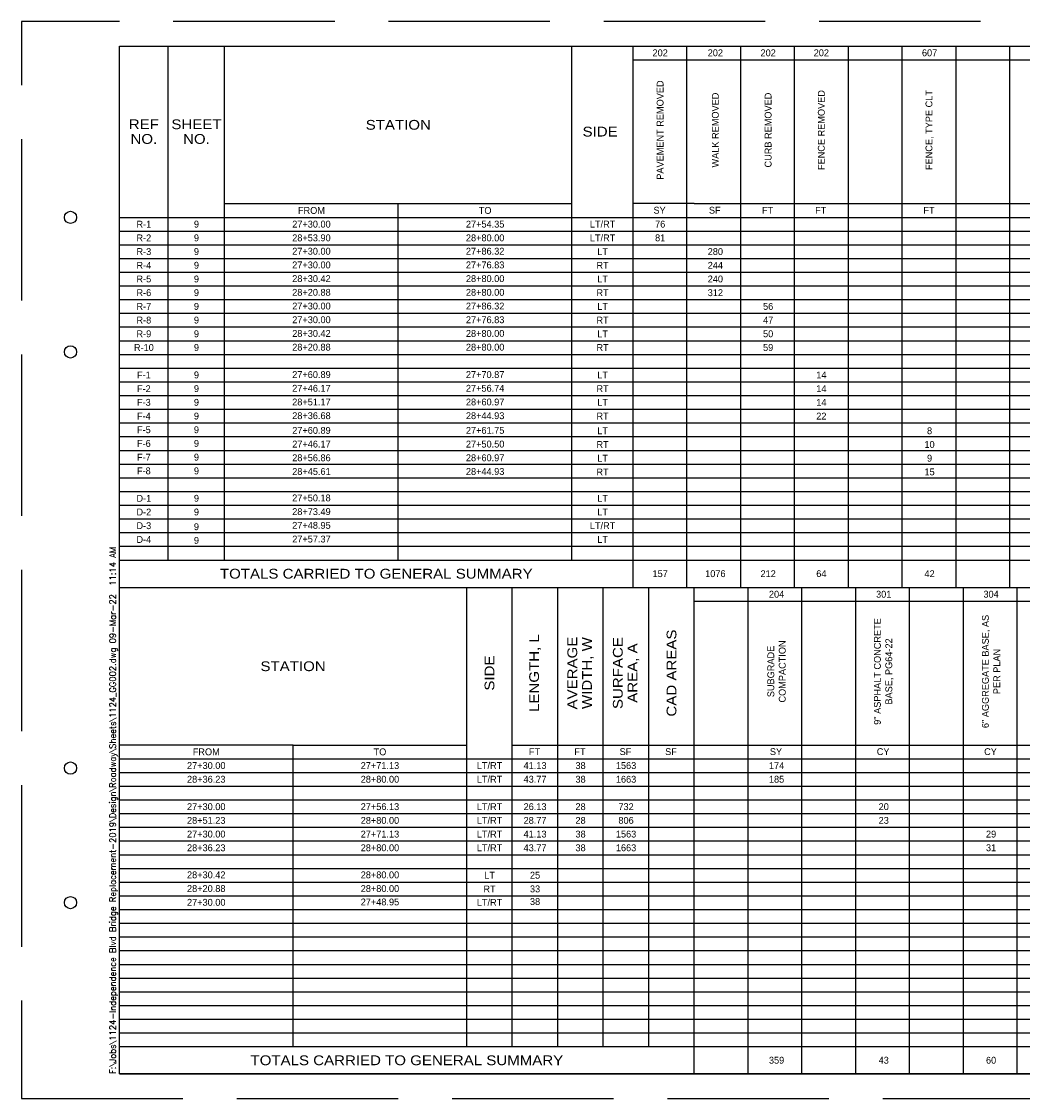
# Paper-space layout 'GG002' of a CAD drawing. Header units: feet. Extents: x 0 to 41.6, y -28.7 to 22.
# Tile 2 of 3: x 0 to 20.5, y 0 to 22. Entities that reach past the tile are written whole.
import ezdxf
from ezdxf.enums import TextEntityAlignment as Align

# ---------------------------------------------------------------- set-up
doc = ezdxf.new("R2010")
doc.units = ezdxf.units.FT
doc.header["$LTSCALE"] = 20
doc.header["$MEASUREMENT"] = 0
doc.linetypes.add('elec', pattern=[0])
doc.linetypes.add('OhDOT_USTN3', pattern=[0.22, 0.165, -0.055])
for name, color, linetype in [('SH_Border', 7, 'Continuous'), ('SH_Cut_Line', 7, 'OhDOT_USTN3'), ('SH_Data', 7, 'Continuous'), ('TX_P_20', 7, 'Continuous'), ('UT_P_Electric', 1, 'elec')]:
    doc.layers.add(name, color=color, linetype=linetype)
doc.styles.add('DwgStamp', font='romans.shx')
doc.styles.add('Font 70-Main Title', font='txt', dxfattribs={"width": 1.15, "height": 0.25})
doc.styles.add('Font 70-Title', font='txt', dxfattribs={"width": 1.15, "height": 0.2})
doc.styles.add('Slanted-Normal', font='font31.shx', dxfattribs={"height": 0.14})
doc.styles.add('Straight-Normal', font='font30.shx', dxfattribs={"height": 0.14})
doc.styles.add('Straight-Sub Title', font='font30.shx', dxfattribs={"height": 0.17})

# ---------------------------------------------------------------- blocks, each defined once
blk = doc.blocks.new('BLKWO')
at = {"layer": 'SH_Border', "color": 7, "linetype": 'Continuous'}
for p, q in [((32.5, 0.5), (32.5, 21.5)), ((33, 21.5), (33, 20.5)), ((32.5, 20.5), (33.5, 20.5)), ((32.5, 6), (33.5, 6)), ((32.5, 1.5), (33.5, 1.5))]:
    blk.add_line(p, q, dxfattribs=at)
at = {"layer": 'SH_Border', "color": 7, "linetype": 'Continuous', "flags": 128}
blk.add_lwpolyline([(2, 21.5), (33.5, 21.5), (33.5, 0.5), (2, 0.5), (2, 21.5)], close=True, dxfattribs=at)
at = {"layer": 'SH_Border', "color": 7, "linetype": 'Continuous'}
for centre in [(1, 18), (1, 15.25), (1, 6.75), (1, 4)]:
    blk.add_circle(centre, 0.125, dxfattribs=at)
at = {"layer": 'SH_Cut_Line', "color": 7, "linetype": 'OhDOT_USTN3', "flags": 128}
blk.add_lwpolyline([(0, 0), (34, 0), (34, 22), (0, 22), (0, 0)], close=True, dxfattribs=at)
at = {"layer": 'SH_Data', "color": 7, "linetype": 'Continuous'}
blk.add_line((32.625, 1), (33.375, 1), dxfattribs=at)
blk.add_circle((33, 1), 0.375, dxfattribs=at)
at = {"layer": 'SH_Border', "color": 7, "linetype": 'Continuous', "style": 'DwgStamp'}
blk.add_text('F:\\Jobs\\1124-Independence Blvd Bridge Replacement-2019\\Design\\Roadway\\Sheets\\1124_GG002.dwg 09-Mar-22  11:14 AM', height=0.125, rotation=90, dxfattribs=at).set_placement((1.925, 0.5))
at = {"layer": 'SH_Data', "color": 7, "linetype": 'Continuous', "style": 'Straight-Normal'}
for s, p in [('CALCULATED', (32.553, 21)), ('CHECKED', (33.053, 21))]:
    blk.add_text(s, height=0.1, rotation=90, dxfattribs=at).set_placement(p, align=Align.TOP_CENTER)
at = {"layer": 'SH_Data', "style": 'Straight-Normal'}
for tag, p in [('CALCULATED', (32.989, 21.02)), ('CHECKED', (33.489, 21.02))]:
    blk.add_attdef(tag, text='', height=0.14, rotation=90, dxfattribs=at).set_placement(p, align=Align.BOTTOM_CENTER)
at = {"layer": 'SH_Data', "style": 'Font 70-Main Title', "width": 1.15}
blk.add_attdef('TITLEAREA2M', text='', height=0.25, rotation=90, dxfattribs=at).set_placement((33, 13.292), align=Align.MIDDLE_CENTER)
at = {"layer": 'SH_Data', "style": 'Font 70-Main Title', "width": 1.15, "flags": 8}
blk.add_attdef('PROJECT_NAME', text='', height=0.25, rotation=90, dxfattribs=at).set_placement((33, 3.792), align=Align.MIDDLE_CENTER)
at = {"layer": 'SH_Data', "style": 'Straight-Sub Title'}
for tag, p in [('SHEETNO', (33.02, 1.003)), ('SHEETTOTAL', (33.02, 0.663))]:
    blk.add_attdef(tag, text='', height=0.17, dxfattribs=at).set_placement(p, align=Align.BOTTOM_CENTER)

psp = doc.layouts.new('GG002')

# ---------------------------------------------------------------- linework, layer by layer
at = {"layer": 'Defpoints', "color": 253, "linetype": 'Continuous'}
for p in [(3.775, 7.08), (7.325, 7.08), (9.565, 6.8), (11.425, 6.8), (12.355, 6.8), (3.775, 6.52), (7.325, 6.52), (9.565, 5.96), (11.425, 5.96), (12.355, 5.96), (3.775, 5.68), (3.775, 5.68), (7.325, 5.68), (7.325, 5.68), (9.565, 5.4), (11.425, 5.4), (12.355, 5.4), (3.775, 5.12), (3.775, 5.12), (3.775, 5.12), (7.325, 5.12), (7.325, 5.12), (7.325, 5.12)]:
    psp.add_point(p, dxfattribs=at)
at = {"layer": 'Defpoints', "color": 7, "linetype": 'Continuous'}
for p in [(3.775, 6.8), (7.325, 6.8), (11.425, 6.8), (12.355, 6.8), (9.565, 6.52), (11.425, 6.52), (12.355, 6.52), (3.775, 5.96), (7.325, 5.96), (11.425, 5.96), (12.355, 5.96), (9.565, 5.68), (9.565, 5.68), (11.425, 5.68), (11.425, 5.68), (12.355, 5.68), (12.355, 5.68), (3.775, 5.4), (7.325, 5.4), (11.425, 5.4), (12.355, 5.4), (9.565, 5.12), (9.565, 5.12), (9.565, 5.12), (11.425, 5.12), (11.425, 5.12), (11.425, 5.12), (12.355, 5.12), (12.355, 5.12), (12.355, 5.12)]:
    psp.add_point(p, dxfattribs=at)
at = {"layer": 'SH_Border', "color": 7, "linetype": 'Continuous'}
psp.add_line((2, 17.848), (2, 21.5), dxfattribs=at)
at = {"layer": 'SH_Data', "color": 7, "linetype": 'Continuous'}
for p, q in [((3, 11), (3, 21.5)), ((4.15, 11), (4.15, 21.5)), ((11.25, 11), (11.25, 21.5)), ((12.5, 10.44), (12.5, 21.5)), ((13.6, 10.44), (13.6, 21.5)), ((14.7, 10.44), (14.7, 21.5)), ((15.8, 10.44), (15.8, 21.5)), ((16.9, 10.44), (16.9, 21.5)), ((18, 10.44), (18, 21.5)), ((19.1, 10.44), (19.1, 21.5)), ((20.2, 10.44), (20.2, 21.5)), ((12.5, 21.22), (32.5, 21.22)), ((4.15, 18.28), (7.7, 18.28)), ((7.7, 18.28), (11.25, 18.28)), ((13.75, 18.28), (32.5, 18.28)), ((2, 18), (32.5, 18)), ((2, 17.72), (32.5, 17.72)), ((2, 17.44), (32.5, 17.44)), ((2, 17.16), (32.5, 17.16)), ((2, 16.88), (32.5, 16.88)), ((2, 16.6), (32.5, 16.6)), ((2, 16.32), (32.5, 16.32)), ((2, 16.04), (32.5, 16.04)), ((2, 15.76), (32.5, 15.76)), ((2, 15.48), (32.5, 15.48)), ((2, 15.2), (32.5, 15.2)), ((2, 14.92), (32.5, 14.92)), ((2, 14.64), (32.5, 14.64)), ((2, 14.36), (32.5, 14.36)), ((2, 14.08), (32.5, 14.08)), ((2, 13.8), (32.5, 13.8)), ((2, 13.52), (32.5, 13.52)), ((2, 13.24), (32.5, 13.24)), ((2, 12.96), (32.5, 12.96)), ((2, 12.68), (32.5, 12.68)), ((2, 12.4), (32.5, 12.4)), ((2, 12.12), (32.5, 12.12)), ((2, 11.84), (32.5, 11.84)), ((2, 11.56), (32.5, 11.56)), ((2, 11.28), (32.5, 11.28)), ((2, 11), (32.5, 11)), ((2, 10.44), (32.5, 10.44)), ((2, 10.44), (32.5, 10.44)), ((2, 10.44), (32.5, 10.44)), ((9.1, 1.06), (9.1, 10.44)), ((10.03, 1.06), (10.03, 10.44)), ((10.96, 1.06), (10.96, 10.44)), ((11.89, 1.06), (11.89, 10.44)), ((12.82, 1.06), (12.82, 10.44)), ((13.75, 0.5), (13.75, 10.44)), ((14.85, 0.5), (14.85, 10.44)), ((15.95, 0.5), (15.95, 10.44)), ((17.05, 0.5), (17.05, 10.44)), ((18.15, 0.5), (18.15, 10.44)), ((19.25, 0.5), (19.25, 10.44)), ((20.35, 0.5), (20.35, 10.44)), ((13.75, 10.16), (32.5, 10.16)), ((5.55, 7.22), (2, 7.22)), ((5.55, 7.22), (9.1, 7.22)), ((10.03, 7.22), (32.5, 7.22)), ((2, 6.94), (32.5, 6.94)), ((2, 6.66), (32.5, 6.66)), ((2, 6.38), (32.5, 6.38)), ((2, 6.1), (32.5, 6.1)), ((2, 5.82), (32.5, 5.82)), ((2, 5.54), (32.5, 5.54)), ((2, 5.26), (32.5, 5.26)), ((2, 4.98), (32.5, 4.98)), ((2, 4.7), (32.5, 4.7)), ((2, 4.42), (32.5, 4.42)), ((2, 4.14), (32.5, 4.14)), ((2, 3.86), (32.5, 3.86)), ((2, 3.58), (32.5, 3.58)), ((2, 3.3), (32.5, 3.3)), ((2, 3.02), (32.5, 3.02)), ((2, 2.74), (32.5, 2.74)), ((2, 2.46), (32.5, 2.46)), ((2, 2.18), (32.5, 2.18)), ((2, 1.9), (32.5, 1.9)), ((2, 1.62), (32.5, 1.62)), ((2, 1.34), (32.5, 1.34)), ((2, 1.06), (32.5, 1.06)), ((2, 0.5), (32.5, 0.5))]:
    psp.add_line(p, q, dxfattribs=at)
at = {"layer": 'SH_Data'}
for p, q in [((7.7, 11), (7.7, 18.28)), ((13.75, 18.28), (12.5, 18.28)), ((5.55, 1.06), (5.55, 7.22))]:
    psp.add_line(p, q, dxfattribs=at)

# ---------------------------------------------------------------- block references
at = {"layer": 'UT_P_Electric'}
ref = psp.add_blockref('BLKWO', (0, 0), dxfattribs=at)
ref.add_attrib('CHECKED', 'BPS', dxfattribs={"layer": 'SH_Data', "height": 0.14, "rotation": 90, "style": 'Straight-Normal'}).set_placement((33.489, 21.02), align=Align.BOTTOM_CENTER)
ref.add_attrib('CALCULATED', 'SRW', dxfattribs={"layer": 'SH_Data', "height": 0.14, "rotation": 90, "style": 'Straight-Normal'}).set_placement((32.989, 21.02), align=Align.BOTTOM_CENTER)
ref.add_attrib('TITLEAREA2M', 'SUBSUMMARIES', dxfattribs={"layer": 'SH_Data', "height": 0.25, "rotation": 90, "style": 'Font 70-Main Title', "width": 1.15}).set_placement((33, 13.292), align=Align.MIDDLE_CENTER)
ref.add_attrib('SHEETTOTAL', '38', dxfattribs={"layer": 'SH_Data', "height": 0.17, "style": 'Straight-Sub Title'}).set_placement((33.02, 0.663), align=Align.BOTTOM_CENTER)
ref.add_attrib('SHEETNO', '8', dxfattribs={"layer": 'SH_Data', "height": 0.17, "style": 'Straight-Sub Title'}).set_placement((33.02, 1.003), align=Align.BOTTOM_CENTER)
ref.add_attrib('PROJECT_NAME', 'CUY INDEPENDENCE BLVD BRIDGE', dxfattribs={"layer": 'SH_Data', "height": 0.25, "rotation": 90, "style": 'Font 70-Main Title', "width": 0.65}).set_placement((33, 3.792), align=Align.MIDDLE_CENTER)

# ---------------------------------------------------------------- texts
at = {"layer": 'SH_Data', "color": 7, "linetype": 'Continuous', "style": 'Font 70-Title', "width": 1.15}
for s, p in [('STATION', (7.7, 19.89)), ('TOTALS CARRIED TO GENERAL SUMMARY', (7.25, 10.72)), ('STATION', (5.55, 8.83)), ('TOTALS CARRIED TO GENERAL SUMMARY', (7.875, 0.78))]:
    psp.add_text(s, height=0.2, dxfattribs=at).set_placement(p, align=Align.MIDDLE_CENTER)
at = {"layer": 'SH_Data', "color": 7, "linetype": 'Continuous', "char_height": 0.2, "attachment_point": 5, "line_spacing_factor": 0.9, "style": 'Font 70-Title'}
for s, insert in [('REF\\PNO.', (2.5, 19.75)), ('SHEET\\PNO.', (3.575, 19.75)), ('SIDE', (11.825, 19.75))]:
    psp.add_mtext(s, dxfattribs=dict(at, insert=insert))
at = {"layer": 'SH_Data', "color": 7, "linetype": 'Continuous', "char_height": 0.2, "attachment_point": 5, "rotation": 90, "line_spacing_factor": 0.9, "style": 'Font 70-Title'}
for s, insert in [('LENGTH, L', (10.495, 8.69)), ('AVERAGE \\PWIDTH, W', (11.425, 8.69)), ('SURFACE \\PAREA, A', (12.355, 8.69)), ('CAD AREAS', (13.285, 8.69)), ('SIDE', (9.565, 8.69))]:
    psp.add_mtext(s, dxfattribs=dict(at, insert=insert))
at = {"layer": 'TX_P_20', "char_height": 0.14, "attachment_point": 5, "style": 'Slanted-Normal'}
for s, insert, width in [('\\pxt5;202', (13.052, 21.36), 0.90902), ('\\pxt5;202', (14.18, 21.36), 0.90902), ('202', (15.259, 21.36), 0.90902), ('202', (16.346, 21.36), 0.90902), ('607', (18.558, 21.36), 0.90902), ('\\pxt5;FROM', (5.925, 18.14), 0.90902), ('\\pxt5;TO', (9.475, 18.14), 0.90902), ('\\pxt4,5;SY', (13.04, 18.144), 0.90902), ('\\pxt5;SF', (14.168, 18.144), 0.90902), ('\\pxt5;FT', (15.247, 18.144), 0.90902), ('\\pxt5;FT', (16.334, 18.144), 0.90902), ('\\pxt5;FT', (18.546, 18.144), 0.90902), ('\\pxt4,5;R-1', (2.5, 17.86), 0.90902), ('\\pxt4,5;9', (3.575, 17.86), 0.90902), ('\\pxt5;27+30.00', (5.925, 17.86), 0.90902), ('\\pxt5;27+54.35', (9.475, 17.86), 0.90902), ('\\pxt5;LT/RT', (11.875, 17.86), 0.90902), ('\\pxt5;76', (13.052, 17.86), 0.90902), ('\\pxt4,5;R-2', (2.5, 17.58), 0.90902), ('\\pxt4,5;9', (3.575, 17.58), 0.90902), ('\\pxt5;28+53.90', (5.925, 17.58), 0.90902), ('\\pxt5;28+80.00', (9.475, 17.58), 0.90902), ('\\pxt5;LT/RT', (11.875, 17.58), 0.90902), ('\\pxt5;81', (13.052, 17.58), 0.90902), ('\\pxt4,5;R-3', (2.5, 17.3), 0.90902), ('\\pxt4,5;9', (3.575, 17.3), 0.90902), ('\\pxt5;27+30.00', (5.925, 17.307), 0.90902), ('\\pxt5;27+86.32', (9.475, 17.307), 0.90902), ('\\pxt5;LT', (11.875, 17.3), 0.90902), ('\\pxt5;280', (14.18, 17.3), 0.90902), ('\\pxt4,5;R-4', (2.5, 17.02), 0.90902), ('\\pxt4,5;9', (3.575, 17.02), 0.90902), ('\\pxt5;27+30.00', (5.925, 17.027), 0.90902), ('\\pxt5;27+76.83', (9.475, 17.027), 0.90902), ('\\pxt5;RT', (11.875, 17.02), 0.90902), ('\\pxt5;244', (14.18, 17.02), 0.90902), ('\\pxt4,5;R-5', (2.5, 16.74), 0.90902), ('\\pxt4,5;9', (3.575, 16.74), 0.90902), ('\\pxt5;28+30.42', (5.925, 16.747), 0.90902), ('\\pxt5;28+80.00', (9.475, 16.747), 0.90902), ('\\pxt5;LT', (11.875, 16.74), 0.90902), ('\\pxt5;240', (14.18, 16.74), 0.90902), ('\\pxt4,5;R-6', (2.5, 16.46), 0.90902), ('\\pxt4,5;9', (3.575, 16.46), 0.90902), ('\\pxt5;28+20.88', (5.925, 16.467), 0.90902), ('\\pxt5;28+80.00', (9.475, 16.467), 0.90902), ('\\pxt5;RT', (11.875, 16.46), 0.90902), ('\\pxt5;312', (14.18, 16.46), 0.90902), ('\\pxt4,5;R-7', (2.5, 16.18), 0.90902), ('\\pxt4,5;9', (3.575, 16.18), 0.90902), ('\\pxt5;27+30.00', (5.925, 16.187), 0.90902), ('\\pxt5;27+86.32', (9.475, 16.187), 0.90902), ('\\pxt5;LT', (11.875, 16.18), 0.90902), ('\\pxt5;56', (15.259, 16.18), 0.90902), ('\\pxt4,5;R-8', (2.5, 15.9), 0.90902), ('\\pxt4,5;9', (3.575, 15.9), 0.90902), ('\\pxt5;27+30.00', (5.925, 15.907), 0.90902), ('\\pxt5;27+76.83', (9.475, 15.907), 0.90902), ('\\pxt5;RT', (11.875, 15.9), 0.90902), ('\\pxt5;47', (15.259, 15.9), 0.90902), ('\\pxt4,5;R-9', (2.5, 15.62), 0.90902), ('\\pxt4,5;9', (3.575, 15.62), 0.90902), ('\\pxt5;28+30.42', (5.925, 15.627), 0.90902), ('\\pxt5;28+80.00', (9.475, 15.627), 0.90902), ('\\pxt5;LT', (11.875, 15.62), 0.90902), ('\\pxt5;50', (15.259, 15.62), 0.90902), ('\\pxt4,5;R-10', (2.5, 15.34), 0.90902), ('\\pxt4,5;9', (3.575, 15.34), 0.90902), ('\\pxt5;28+20.88', (5.925, 15.347), 0.90902), ('\\pxt5;28+80.00', (9.475, 15.347), 0.90902), ('\\pxt5;RT', (11.875, 15.34), 0.90902), ('\\pxt5;59', (15.259, 15.34), 0.90902), ('F-1', (2.5, 14.78), 0.90902), ('\\pxt4,5;9', (3.575, 14.78), 0.90902), ('\\pxt4,5;9', (3.575, 14.78), 0.90902), ('\\pxt5;27+60.89', (5.925, 14.787), 0.90902), ('\\pxt5;27+70.87', (9.475, 14.787), 0.90902), ('\\pxt5;LT', (11.875, 14.78), 0.90902), ('\\pxt5;14', (16.346, 14.78), 0.90902), ('\\pxt4,5;F-2', (2.5, 14.5), 0.90902), ('\\pxt4,5;9', (3.575, 14.5), 0.90902), ('\\pxt5;27+46.17', (5.925, 14.507), 0.90902), ('\\pxt5;27+56.74', (9.475, 14.507), 0.90902), ('\\pxt5;RT', (11.875, 14.5), 0.90902), ('\\pxt5;14', (16.346, 14.5), 0.90902), ('\\pxt4,5;F-3', (2.5, 14.22), 0.90902), ('\\pxt4,5;9', (3.575, 14.22), 0.90902), ('\\pxt5;28+51.17', (5.925, 14.227), 0.90902), ('\\pxt5;28+60.97', (9.475, 14.227), 1.00666), ('\\pxt5;LT', (11.875, 14.22), 0.90902), ('\\pxt5;14', (16.346, 14.22), 0.90902), ('\\pxt4,5;F-4', (2.5, 13.94), 0.90902), ('\\pxt4,5;9', (3.575, 13.94), 0.90902), ('\\pxt5;28+36.68', (5.925, 13.947), 0.90902), ('\\pxt5;28+44.93', (9.475, 13.947), 0.90902), ('\\pxt5;RT', (11.875, 13.94), 0.90902), ('\\pxt5;22', (16.346, 13.94), 0.90902), ('F-5', (2.5, 13.66), 0.90902), ('\\pxt4,5;9', (3.575, 13.66), 0.90902), ('\\pxt5;27+60.89', (5.925, 13.647), 0.90902), ('\\pxt5;27+61.75', (9.475, 13.647), 0.90902), ('\\pxt5;LT', (11.875, 13.639), 0.90902), ('\\pxt5;8', (18.558, 13.639), 0.90902), ('\\pxt4,5;F-6', (2.5, 13.38), 0.90902), ('\\pxt4,5;9', (3.575, 13.38), 0.90902), ('\\pxt5;27+46.17', (5.925, 13.367), 0.90902), ('\\pxt5;27+50.50', (9.475, 13.367), 0.90902), ('\\pxt5;RT', (11.875, 13.359), 0.90902), ('\\pxt5;10', (18.558, 13.359), 0.90902), ('\\pxt4,5;F-7', (2.5, 13.1), 0.90902), ('\\pxt4,5;9', (3.575, 13.1), 0.90902), ('\\pxt5;28+56.86', (5.925, 13.087), 0.90902), ('\\pxt5;28+60.97', (9.475, 13.087), 1.00666), ('\\pxt5;LT', (11.875, 13.079), 0.90902), ('\\pxt5;9', (18.558, 13.079), 0.90902), ('\\pxt4,5;F-8', (2.5, 12.82), 0.90902), ('\\pxt4,5;9', (3.575, 12.82), 0.90902), ('\\pxt5;28+45.61', (5.925, 12.807), 0.90902), ('\\pxt5;28+44.93', (9.475, 12.807), 0.90902), ('\\pxt5;RT', (11.875, 12.799), 0.90902), ('\\pxt5;15', (18.558, 12.799), 0.90902), ('D-1', (2.5, 12.26), 0.90902), ('\\pxt4,5;9', (3.575, 12.26), 0.90902), ('\\pxt5;27+50.18', (5.925, 12.267), 0.90902), ('\\pxt5;LT', (11.875, 12.26), 0.90902), ('\\pxt4,5;D-2', (2.5, 11.98), 0.90902), ('\\pxt4,5;9', (3.575, 11.98), 0.90902), ('\\pxt5;28+73.49', (5.925, 11.987), 0.90902), ('\\pxt5;LT', (11.875, 11.98), 0.90902), ('\\pxt4,5;D-3', (2.5, 11.7), 0.90902), ('\\pxt4,5;9', (3.575, 11.679), 0.90902), ('\\pxt5;27+48.95', (5.925, 11.707), 0.90902), ('\\pxt5;LT/RT', (11.875, 11.7), 0.90902), ('\\pxt4,5;D-4', (2.5, 11.42), 0.90902), ('\\pxt4,5;9', (3.575, 11.399), 0.90902), ('\\pxt5;27+57.37', (5.925, 11.427), 0.90902), ('\\pxt5;LT', (11.875, 11.42), 0.90902), ('\\pxt5;157', (13.052, 10.72), 0.90902), ('\\pxt5;1076', (14.18, 10.72), 0.90902), ('\\pxt5;212', (15.259, 10.72), 0.83669), ('\\pxt5;64', (16.346, 10.72), 0.90902), ('\\pxt5;42', (18.558, 10.72), 0.90902), ('204', (15.431, 10.3), 0.90902), ('301', (17.621, 10.3), 0.90902), ('304', (19.815, 10.3), 0.90902), ('\\pxt5;FROM', (3.775, 7.08), 0.90902), ('\\pxt5;TO', (7.325, 7.08), 0.90902), ('\\pxt5;FT', (10.483, 7.084), 0.90902), ('\\pxt5;FT', (11.413, 7.084), 0.90902), ('\\pxt5;SF', (12.343, 7.084), 0.90902), ('\\pxt5;SF', (13.273, 7.084), 0.90902), ('\\pxt5;SY', (15.419, 7.084), 0.90902), ('\\pxt5;CY', (17.609, 7.084), 0.90902), ('\\pxt5;CY', (19.803, 7.084), 0.90902), ('\\pxt5;27+30.00', (3.775, 6.8), 0.90902), ('\\pxt5;27+71.13', (7.325, 6.8), 0.90902), ('\\pxt5;LT/RT', (9.565, 6.8), 0.90902), ('\\pxt5;41.13', (10.495, 6.8), 0.90902), ('\\pxt5;38', (11.425, 6.8), 0.90902), ('\\pxt5;1563', (12.355, 6.8), 0.90902), ('\\pxt5;174', (15.431, 6.8), 0.90902), ('\\pxt5;LT/RT', (9.565, 6.52), 0.90902), ('\\pxt5;28+36.23', (3.775, 6.52), 0.90902), ('\\pxt5;28+80.00', (7.325, 6.52), 0.90902), ('\\pxt5;43.77', (10.495, 6.52), 0.90902), ('\\pxt5;38', (11.425, 6.52), 0.90902), ('\\pxt5;1663', (12.355, 6.52), 0.90902), ('\\pxt5;185', (15.431, 6.52), 0.90902), ('\\pxt5;27+30.00', (3.775, 5.96), 0.90902), ('\\pxt5;27+56.13', (7.325, 5.96), 0.90902), ('\\pxt5;LT/RT', (9.565, 5.96), 0.90902), ('\\pxt5;26.13', (10.495, 5.96), 0.90902), ('\\pxt5;28', (11.425, 5.96), 0.90902), ('\\pxt5;732', (12.355, 5.96), 0.90902), ('\\pxt5;20', (17.621, 5.96), 0.90902), ('\\pxt5;28+51.23', (3.775, 5.68), 0.90902), ('\\pxt5;28+80.00', (7.325, 5.68), 0.90902), ('\\pxt5;LT/RT', (9.565, 5.68), 0.90902), ('\\pxt5;28.77', (10.495, 5.68), 0.90902), ('\\pxt5;28', (11.425, 5.68), 0.90902), ('\\pxt5;806', (12.355, 5.68), 0.90902), ('\\pxt5;23', (17.621, 5.68), 0.90902), ('\\pxt5;27+30.00', (3.775, 5.4), 0.90902), ('\\pxt5;27+71.13', (7.325, 5.4), 0.90902), ('\\pxt5;LT/RT', (9.565, 5.4), 0.90902), ('\\pxt5;41.13', (10.495, 5.4), 0.90902), ('\\pxt5;38', (11.425, 5.4), 0.90902), ('\\pxt5;1563', (12.355, 5.4), 0.90902), ('\\pxt5;29', (19.815, 5.4), 0.90902), ('\\pxt5;28+36.23', (3.775, 5.12), 0.90902), ('\\pxt5;28+80.00', (7.325, 5.12), 0.90902), ('\\pxt5;LT/RT', (9.565, 5.12), 0.90902), ('\\pxt5;43.77', (10.495, 5.12), 0.90902), ('\\pxt5;38', (11.425, 5.12), 0.90902), ('\\pxt5;1663', (12.355, 5.12), 0.90902), ('\\pxt5;31', (19.815, 5.12), 0.90902), ('\\pxt5;28+30.42', (3.775, 4.567), 0.90902), ('\\pxt5;28+80.00', (7.325, 4.567), 0.90902), ('\\pxt5;LT', (9.565, 4.56), 0.90902), ('\\pxt5;25', (10.495, 4.56), 0.90902), ('\\pxt5;28+20.88', (3.775, 4.287), 0.90902), ('\\pxt5;28+80.00', (7.325, 4.287), 0.90902), ('\\pxt5;RT', (9.565, 4.28), 0.90902), ('\\pxt5;33', (10.495, 4.28), 0.90902), ('\\pxt5;27+30.00', (3.775, 4.006), 0.90902), ('\\pxt5;27+48.95', (7.325, 4.013), 0.90902), ('\\pxt5;LT/RT', (9.565, 4.006), 0.90902), ('\\pxt5;38', (10.495, 4.021), 0.90902), ('\\pxt5;359', (15.431, 0.78), 0.83669), ('\\pxt5;43', (17.621, 0.78), 0.83669), ('\\pxt5;60', (19.815, 0.78), 0.67703)]:
    psp.add_mtext(s, dxfattribs=dict(at, insert=insert, width=width))
at = {"layer": 'TX_P_20', "char_height": 0.14, "attachment_point": 5, "rotation": 90, "style": 'Slanted-Normal'}
for s, insert, width in [('PAVEMENT REMOVED', (13.052, 19.783), 2.64641), ('WALK REMOVED', (14.18, 19.783), 1.81474), ('CURB REMOVED', (15.259, 19.783), 2.28994), ('FENCE REMOVED', (16.346, 19.783), 1.96935), ('FENCE, TYPE CLT ', (18.558, 19.783), 2.17092), ('9" ASPHALT CONCRETE BASE, PG64-22', (17.621, 8.723), 2.56919), ('6" AGGREGATE BASE, AS PER PLAN', (19.815, 8.723), 2.3393), ('SUBGRADE COMPACTION', (15.431, 8.723), 1.36253)]:
    psp.add_mtext(s, dxfattribs=dict(at, insert=insert, width=width))

doc.saveas('drawing.dxf')
